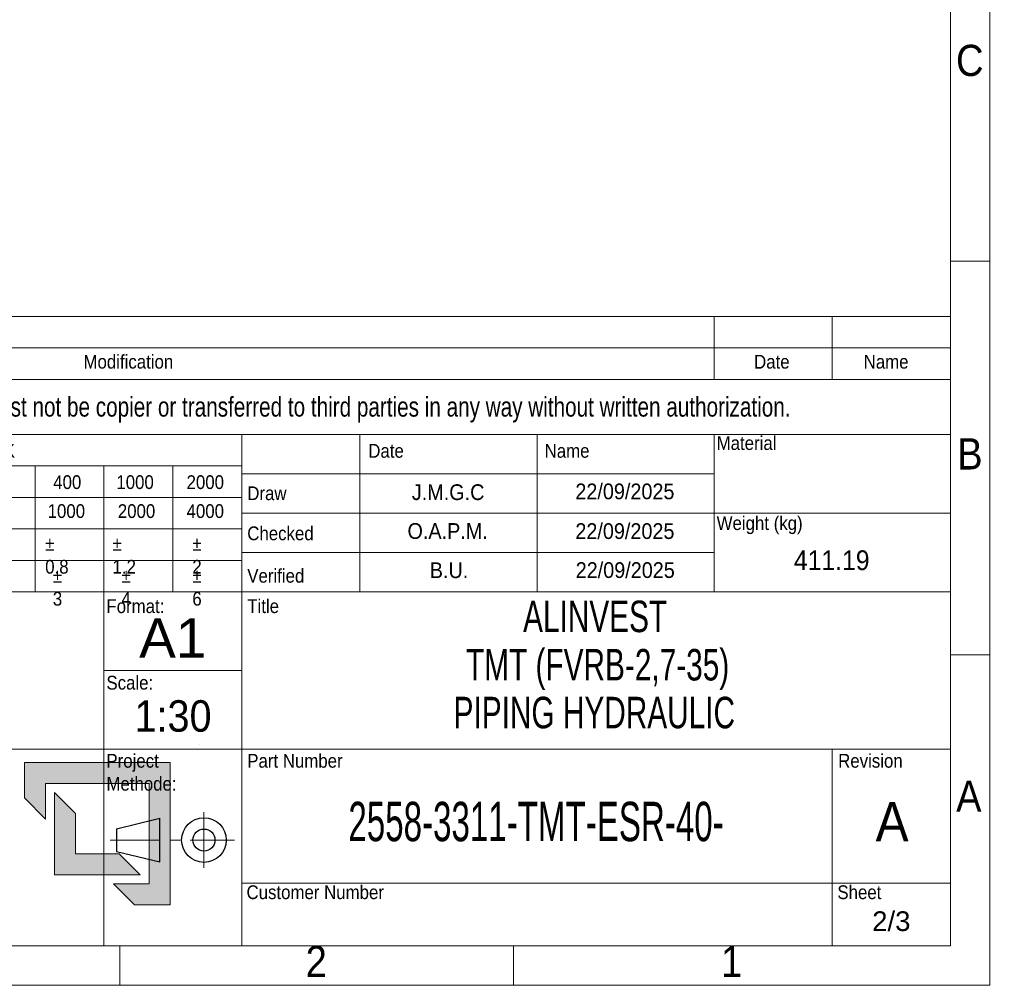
# Paper-space layout 'Hoja2' of a CAD drawing. Header units: millimetres. Extents: x 450 to 25135, y 150 to 17673.
# Tile 15 of 19: x 21384 to 25135, y 150 to 3831. Entities that reach past the tile are written whole.
import ezdxf

# ---------------------------------------------------------------- set-up
doc = ezdxf.new("R2010")
doc.units = ezdxf.units.MM
for name, pattern in [('SLD-Centrada-simple', [10.16, 6.35, -1.27, 1.27, -1.27]), ('SLD-Centrada-trazos-largos', [19.05, 15.24, -1.27, 1.27, -1.27]), ('SLD-Continua', [0])]:
    doc.linetypes.add(name, pattern=pattern)
doc.layers.add('SLD-0', color=179, linetype='SLD-Continua')
doc.styles.add('SLDTEXTSTYLE0', font='ARIAL.TTF')
doc.styles.add('SLDTEXTSTYLE1', font='ARIAL.TTF', dxfattribs={"width": 0.9})
doc.styles.add('SLDTEXTSTYLE2', font='ARIALN.TTF', dxfattribs={"width": 0.825949})
doc.styles.add('SLDTEXTSTYLE3', font='GOTHIC.TTF', dxfattribs={"width": 0.913})
doc.styles.add('SLDTEXTSTYLE4', font='ARIALN.TTF', dxfattribs={"width": 0.917722})
doc.styles.add('SLDTEXTSTYLE5', font='ARIALN.TTF', dxfattribs={"width": 0.734177})

# ---------------------------------------------------------------- blocks, each defined once
blk = doc.blocks.new('Bloque1')
at = {"linetype": 'Continuous', "ltscale": 35}
for points in [[(2426.8, 630.8), (1872, 630.8), (1872, 495.2), (1952.2, 415), (1952.2, 550.7), (2346.7, 550.7), (2346.7, 168.4), (2211.1, 168.4), (2291.2, 88.3), (2426.8, 88.3)], [(2066.5, 436.3), (1986.4, 516.4), (1986.4, 202.7), (2312.4, 202.7), (2232.3, 282.8), (2066.5, 282.8)]]:
    blk.add_hatch(color=7, dxfattribs=at).paths.add_polyline_path(points, flags=0)
at = {"color": 7, "linetype": 'SLD-Continua', "lineweight": 18, "ltscale": 35}
for p, q in [((2537.5, 700), (2537.6, 700)), ((1872, 495.2), (1872, 630.8)), ((1872, 630.8), (2426.8, 630.8)), ((2426.8, 630.8), (2426.8, 88.3)), ((2346.7, 550.7), (1952.2, 550.7)), ((1952.2, 550.7), (1952.2, 415)), ((2346.7, 168.4), (2346.7, 550.7)), ((1952.2, 415), (1872, 495.2)), ((1986.4, 202.7), (1986.4, 516.4)), ((1986.4, 516.4), (2066.5, 436.3)), ((2066.5, 436.3), (2066.5, 282.8)), ((2066.5, 282.8), (2232.3, 282.8)), ((2232.3, 282.8), (2312.4, 202.7)), ((2312.4, 202.7), (1986.4, 202.7)), ((2291.2, 88.3), (2211.1, 168.4)), ((2211.1, 168.4), (2346.7, 168.4)), ((2426.8, 88.3), (2291.2, 88.3))]:
    blk.add_line(p, q, dxfattribs=at)

psp = doc.layouts.new('Hoja2')

# ---------------------------------------------------------------- linework, layer by layer
at = {"color": 7, "linetype": 'SLD-Continua', "lineweight": 18, "ltscale": 30}
for p, q in [((25080, 17670), (25080, 150)), ((24930, 17520), (24930, 300)), ((24930, 2910), (25080, 2910)), ((19530, 2700), (24930, 2700)), ((24030, 2700), (24030, 2460)), ((24480, 2700), (24480, 2460)), ((24930, 2700), (24930, 300)), ((19530, 2580), (24930, 2580)), ((19530, 2460), (24930, 2460)), ((19530, 2250), (24930, 2250)), ((22230, 2250), (22230, 300)), ((22680, 2250), (22680, 1650)), ((23355, 2250), (23355, 1650)), ((24030, 2250), (24030, 2100)), ((19530, 2130), (22230, 2130)), ((21442.5, 1650), (21442.5, 2130)), ((21705, 1650), (21705, 2130)), ((21967.5, 1650), (21967.5, 2130)), ((24030, 2100), (22230, 2100)), ((24030, 2100), (24030, 1950)), ((19530, 2010), (22230, 2010)), ((24030, 1950), (22230, 1950)), ((24030, 1950), (24030, 1800)), ((24030, 1950), (24930, 1950)), ((19530, 1890), (22230, 1890)), ((19530, 1770), (22230, 1770)), ((24030, 1800), (22230, 1800)), ((24030, 1800), (24030, 1650)), ((21180, 1650), (21442.5, 1650)), ((21442.5, 1650), (21705, 1650)), ((21705, 1650), (21967.5, 1650)), ((21705, 1650), (21705, 1050)), ((21967.5, 1650), (22230, 1650)), ((22230, 1650), (22680, 1650)), ((22680, 1650), (23355, 1650)), ((23355, 1650), (24030, 1650)), ((24030, 1650), (24930, 1650)), ((24930, 1410), (25080, 1410)), ((21705, 1350), (22230, 1350)), ((19530, 1050), (22230, 1050)), ((21705, 1050), (21705, 300)), ((22230, 1050), (24930, 1050)), ((24480, 1050), (24480, 300)), ((22230, 540), (24930, 540)), ((24930, 300), (600, 300)), ((19530, 300), (24930, 300)), ((21765, 300), (21765, 150)), ((23265, 300), (23265, 150)), ((25080, 150), (450, 150))]:
    psp.add_line(p, q, dxfattribs=at)
at = {"color": 7, "linetype": 'SLD-Centrada-trazos-largos', "lineweight": 18, "ltscale": 30}
psp.add_line((22085.839, 810.169), (22085.839, 597.895), dxfattribs=at)
at = {"color": 7, "linetype": 'SLD-Continua', "lineweight": 25, "ltscale": 30}
for p, q in [((21753.181, 746.772), (21917.729, 786.663)), ((21917.729, 620.69), (21917.729, 786.663)), ((21753.181, 746.772), (21753.181, 660.58)), ((21753.181, 660.58), (21917.729, 620.69))]:
    psp.add_line(p, q, dxfattribs=at)
at = {"color": 7, "linetype": 'SLD-Centrada-simple', "lineweight": 18, "ltscale": 30}
psp.add_line((21728.249, 703.676), (22202.661, 703.676), dxfattribs=at)
at = {"color": 7, "linetype": 'SLD-Continua', "lineweight": 25, "ltscale": 30}
for radius in [84.935, 42.027]:
    psp.add_circle((22085.839, 703.676), radius, dxfattribs=at)

# ---------------------------------------------------------------- block references
at = {"color": 7, "linetype": 'Continuous', "ltscale": 30}
psp.add_blockref('Bloque1', (19530.289, 368.939), dxfattribs=at)

# ---------------------------------------------------------------- texts
at = {"color": 7, "linetype": 'Continuous', "lineweight": 0, "ltscale": 30}
for s, insert, char_height, attachment_point, style in [('C', (25003.76, 3735.409), 119.062, 2, 'SLDTEXTSTYLE3'), ('Modification', (21797.971, 2553.474), 52.5, 2, 'SLDTEXTSTYLE3'), ('Date', (24249.617, 2553.474), 52.5, 2, 'SLDTEXTSTYLE3'), ('Name', (24684.984, 2553.474), 52.5, 2, 'SLDTEXTSTYLE3'), ('Tolerance for dimensions without tol. according to ISO 2768-mK', (19549.202, 2213.733), 52.5, 1, 'SLDTEXTSTYLE3'), ('Date', (22712.111, 2213.733), 52.5, 1, 'SLDTEXTSTYLE3'), ('Name', (23383.967, 2213.733), 52.5, 1, 'SLDTEXTSTYLE3'), ('Material', (24039.305, 2243.279), 52.5, 1, 'SLDTEXTSTYLE3'), ('B', (25004.118, 2235.409), 119.062, 2, 'SLDTEXTSTYLE3'), ('400', (21511.733, 2094.439), 52.5, 1, 'SLDTEXTSTYLE3'), ('1000', (21752.278, 2094.439), 52.5, 1, 'SLDTEXTSTYLE3'), ('2000', (22019.735, 2094.439), 52.5, 1, 'SLDTEXTSTYLE3'), ('Draw', (22251.001, 2052.113), 52.5, 1, 'SLDTEXTSTYLE3'), ('1000', (21490.357, 1984.013), 52.5, 1, 'SLDTEXTSTYLE3'), ('2000', (21757.814, 1984.013), 52.5, 1, 'SLDTEXTSTYLE3'), ('4000', (22019.735, 1984.013), 52.5, 1, 'SLDTEXTSTYLE3'), ('Weight (kg)', (24039.305, 1938.085), 52.5, 1, 'SLDTEXTSTYLE3'), ('Checked', (22251.001, 1899.208), 52.5, 1, 'SLDTEXTSTYLE3'), ('%%p^J0.8', (21481.123, 1859.353), 52.5, 1, 'SLDTEXTSTYLE3'), ('%%p^J1.2', (21737.692, 1859.353), 52.5, 1, 'SLDTEXTSTYLE3'), ('%%p^J2', (22041.643, 1859.353), 52.5, 1, 'SLDTEXTSTYLE3'), ('%%p^J3', (21510.216, 1737.459), 52.5, 1, 'SLDTEXTSTYLE3'), ('%%p^J4', (21771.977, 1737.459), 52.5, 1, 'SLDTEXTSTYLE3'), ('%%p^J6', (22041.643, 1737.459), 52.5, 1, 'SLDTEXTSTYLE3'), ('Verified', (22251.001, 1737.459), 52.5, 1, 'SLDTEXTSTYLE3'), ('Format:', (21714.36, 1621.61), 52.5, 1, 'SLDTEXTSTYLE3'), ('Title', (22251.001, 1621.61), 52.5, 1, 'SLDTEXTSTYLE3'), ('ALINVEST', (23576.303, 1616.456), 120, 2, 'SLDTEXTSTYLE2'), ('Scale:', (21714.36, 1329.816), 52.5, 1, 'SLDTEXTSTYLE3'), ('Project^JMethode:', (21714.36, 1032.123), 52.5, 1, 'SLDTEXTSTYLE3'), ('Part Number', (22251.001, 1032.123), 52.5, 1, 'SLDTEXTSTYLE3'), ('Revision', (24502.321, 1032.123), 52.5, 1, 'SLDTEXTSTYLE3'), ('A', (25000.191, 930.409), 119.062, 2, 'SLDTEXTSTYLE3'), ('2558-3311-TMT-ESR-40-', (23351.193, 849.556), 150, 2, 'SLDTEXTSTYLE5'), ('Customer Number', (22248.078, 531.107), 52.5, 1, 'SLDTEXTSTYLE3'), ('Sheet', (24499.397, 531.107), 52.5, 1, 'SLDTEXTSTYLE3'), ('2', (22513.801, 300.409), 119.062, 2, 'SLDTEXTSTYLE3'), ('1', (24096.301, 300.409), 119.062, 2, 'SLDTEXTSTYLE3')]:
    psp.add_mtext(s, dxfattribs=dict(at, insert=insert, char_height=char_height, attachment_point=attachment_point, style=style))
at = {"layer": 'SLD-0', "color": 7, "ltscale": 30, "attachment_point": 2}
for s, insert, char_height, style in [('This drawing is property of INSERTEC. Must not be copier or transferred to third parties in any way without written authorization.', (22085.905, 2393.021), 75, 'SLDTEXTSTYLE4'), ('22/09/2025', (23689.75, 2062.857), 60, 'SLDTEXTSTYLE1'), ('J.M.G.C', (23016.276, 2059.888), 60, 'SLDTEXTSTYLE1'), ('22/09/2025', (23689.744, 1911.5), 60, 'SLDTEXTSTYLE1'), ('O.A.P.M.', (23014.364, 1911.874), 60, 'SLDTEXTSTYLE1'), ('411.19', (24477.666, 1808.023), 75, 'SLDTEXTSTYLE1'), ('22/09/2025', (23691.081, 1762.88), 60, 'SLDTEXTSTYLE1'), ('B.U.', (23019.71, 1762.464), 60, 'SLDTEXTSTYLE1'), ('A1', (21967.285, 1549.099), 150, 'SLDTEXTSTYLE0'), ('TMT (FVRB-2,7-35)', (23585.824, 1432.195), 120, 'SLDTEXTSTYLE2'), ('1:30', (21968.166, 1236.763), 120, 'SLDTEXTSTYLE1'), ('PIPING HYDRAULIC', (23573.235, 1249.797), 120, 'SLDTEXTSTYLE2'), ('A', (24707.844, 849.139), 150, 'SLDTEXTSTYLE1'), ('2/3', (24704.855, 432.062), 75, 'SLDTEXTSTYLE0')]:
    psp.add_mtext(s, dxfattribs=dict(at, insert=insert, char_height=char_height, style=style))

doc.saveas('drawing.dxf')
